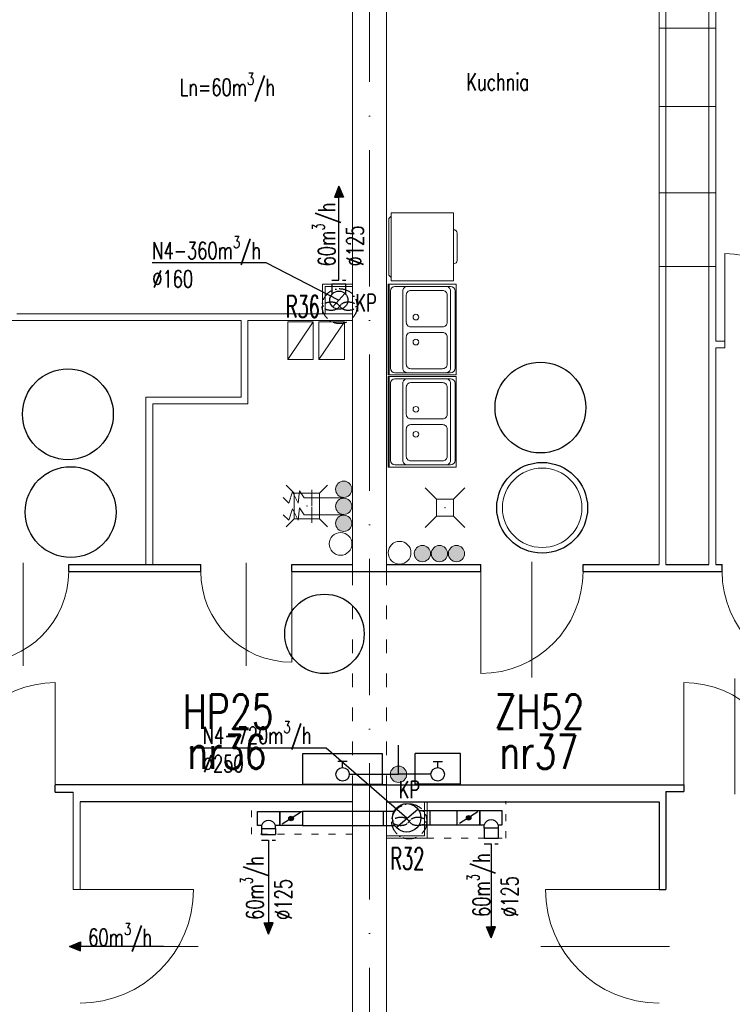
# Model space of a CAD drawing. Header units: millimetres. Extents: x -6513 to 30474, y -6915 to 65597.
# Tile 237 of 256: x 5516 to 6144, y 22899 to 23766. Entities that reach past the tile are written whole.
import ezdxf

# ---------------------------------------------------------------- set-up
doc = ezdxf.new("R2010")
doc.units = ezdxf.units.MM
for name, pattern in [('ACAD_ISO03W100', [30, 12, -18]), ('ACAD_ISO10W100', [18, 12, -3, 0, -3]), ('DASHED', [19.05, 12.7, -6.35])]:
    doc.linetypes.add(name, pattern=pattern)
doc.layers.get('0').update_dxf_attribs({"color": 8})
for name, color, linetype, lineweight in [('A_cienka', 8, 'Continuous', 5), ('A_linia przekroj', 8, 'Continuous', 25), ('A_osie', 8, 'ACAD_ISO10W100', 5), ('A_przerywana', 8, 'ACAD_ISO03W100', 5), ('A_widok', 8, 'Continuous', 13), ('CH-KS-WEWN-ISTN-PION-NR', 8, 'Continuous', 20), ('CH-KS-WEWN-ISTN-PRZYBORY', 8, 'Continuous', 9), ('CH-KS-WEWN-ISTN-WPUST', 8, 'Continuous', 13), ('CH-KS-WEWN-PION', 8, 'Continuous', 20), ('CH-KS-WEWN-PION-NR', 8, 'Continuous', 25), ('CH-KS-WEWN-WPUST', 8, 'Continuous', 20), ('CH-W-WEWN-INOX-BATERIE', 8, 'Continuous', 20), ('CH-W-WEWN-INOX-PION', 8, 'Continuous', 20), ('CH-W-WEWN-INOX-PION-NR', 8, 'Continuous', 25), ('CH-W-WEWN-PPOŻ-PION', 8, 'Continuous', 20), ('CH-W-WEWN-PPOŻ-PION-NR', 8, 'Continuous', 25), ('CH-W-WEWN-PPOŻ-WEWN-HP-NR', 8, 'Continuous', 25), ('CH-W-WEWN-PPOŻ-WEWN-HP-SZAFKA', 8, 'Continuous', 25), ('DB-WM-nawiew-opis', 8, 'Continuous', 25), ('DB-WM-nawiew-opis-odnośnik', 8, 'Continuous', 30), ('DB-WM-wywiew-opis', 8, 'Continuous', 25), ('DB_WM_nawiew', 8, 'Continuous', 30), ('E_technologia', 1, 'ACAD_ISO10W100', 30)]:
    doc.layers.add(name, color=color, linetype=linetype, lineweight=lineweight)
doc.layers.add('DB_WM_nawiew-opis', color=8, linetype='Continuous')
doc.styles.add('SIMPLEX7', font='SIMPLEX.SHX', dxfattribs={"width": 0.75, "oblique": 10})
doc.styles.add('SIMPLEXD', font='SIMPLEX.SHX', dxfattribs={"width": 0.6})
doc.styles.get("Standard").update_dxf_attribs({"font": 'txt.shx', "width": 0.9})

# ---------------------------------------------------------------- blocks, each defined once
blk = doc.blocks.new('drzwi schem')
at = {"color": 252}
blk.add_line((0, 0), (0, 1), dxfattribs=at)
at = {"color": 252, "ltscale": 10}
blk.add_line((0.5, -0.0928), (0.5, 1.0398), dxfattribs=at)
at = {"color": 252}
blk.add_arc((0, 0), 1, 0, 90, dxfattribs=at)
blk = doc.blocks.new('WP')
at = {"layer": 'CH-KS-WEWN-WPUST'}
for p, q in [((-18.32, 18.32), (-11.25, 11.25)), ((18.32, 18.32), (11.25, 11.25)), ((-11.25, 11.25), (11.25, 11.25)), ((-11.25, 11.25), (-11.25, -11.25)), ((11.25, 11.25), (11.25, -11.25)), ((-11.25, -11.25), (-18.32, -18.32)), ((-11.25, -11.25), (11.25, -11.25)), ((11.25, -11.25), (18.32, -18.32))]:
    blk.add_line(p, q, dxfattribs=at)
blk.add_point((0, 0), dxfattribs=at)
blk = doc.blocks.new('ZZ-80-60')
at = {"layer": 'CH-KS-WEWN-ISTN-PRZYBORY'}
for p, q in [((0, 59), (80, 59)), ((2, 5), (2, 54)), ((6, 58), (74, 58)), ((78, 54), (78, 5)), ((74, 1), (6, 1))]:
    blk.add_line(p, q, dxfattribs=at)
blk.add_lwpolyline([(80, 0), (0, 0), (0, 60), (80, 60)], close=True, dxfattribs=at)
for points in [[(78, 43), (78, 9, -0.414214), (74, 5), (6, 5, -0.414214), (2, 9), (2, 43, -0.414214), (6, 47), (74, 47, -0.414214)], [(33.5, 8), (9.5, 8, -0.414214), (5.5, 12), (5.5, 40, -0.414214), (9.5, 44), (33.5, 44, -0.414214), (37.5, 40), (37.5, 12, -0.414214)], [(46.5, 8), (70.5, 8, 0.414214), (74.5, 12), (74.5, 40, 0.414214), (70.5, 44), (46.5, 44, 0.414214), (42.5, 40), (42.5, 12, 0.414214)]]:
    blk.add_lwpolyline(points, format="xyb", close=True, dxfattribs=at)
for centre in [(29, 35.5), (51, 35.5)]:
    blk.add_circle(centre, 2.5, dxfattribs=at)
for centre, start, end in [((6, 54), 90, 180), ((74, 54), 0, 90), ((6, 5), 180, 270), ((74, 5), 270, 360)]:
    blk.add_arc(centre, 4, start, end, dxfattribs=at)
blk = doc.blocks.new('PR-60X60')
at = {"layer": 'CH-KS-WEWN-ISTN-PRZYBORY'}
for points in [[(0.42, 0.63), (0.18, 0.63)], [(0.03, 0.05), (0.05, 0.03), (0.55, 0.03), (0.57, 0.05)]]:
    blk.add_lwpolyline(points, dxfattribs=at)
blk.add_lwpolyline([(0.6, 0.05), (0.6, 0.6), (0, 0.6), (0, 0.05)], close=True, dxfattribs=at)
for centre, start, end in [((0.18, 0.6), 90, 180), ((0.42, 0.6), 0, 90)]:
    blk.add_arc(centre, 0.03, start, end, dxfattribs=at)
blk = doc.blocks.new('WP-istn')
at = {"layer": 'CH-KS-WEWN-ISTN-WPUST'}
for p, q in [((-7.5, 7.5), (-17.5, 17.5)), ((7.5, 7.5), (17.5, 17.5)), ((7.5, 7.5), (-7.5, 7.5)), ((-7.5, 7.5), (-7.5, -7.5)), ((7.5, -7.5), (7.5, 7.5)), ((-7.5, -7.5), (-17.5, -17.5)), ((-7.5, -7.5), (7.5, -7.5)), ((7.5, -7.5), (17.5, -17.5))]:
    blk.add_line(p, q, dxfattribs=at)
blk.add_point((0, 0), dxfattribs=at)
blk = doc.blocks.new('A$C2355049C')
at = {"layer": 'DB-WM-nawiew-opis-odnośnik'}
h = blk.add_hatch(color=256, dxfattribs=at)
h.paths.add_polyline_path([(0, -9.82), (3.94, -9.82), (0, 0)])
h.paths.add_polyline_path([(0, 0), (-3.94, -9.82), (0, -9.82)])
at = {"layer": 'DB-WM-nawiew-opis-odnośnik', "flags": 128}
for points in [[(0, 0), (-3.94, -9.82), (0, -9.82)], [(0, -82.94), (0, 0)], [(0, 0), (3.94, -9.82), (0, -9.82)]]:
    blk.add_lwpolyline(points, dxfattribs=at)

msp = doc.modelspace()

# ---------------------------------------------------------------- hatches: boundary and pattern name
at = {"layer": 'CH-W-WEWN-INOX-PION'}
h = msp.add_hatch(color=256, dxfattribs=at)
h.paths.add_polyline_path([(5809.028, 23352.494, -0.4180634), (5801.852, 23345.223, -0.4180634), (5794.676, 23352.494)])
h.paths.add_polyline_path([(5794.676, 23352.494, -0.4103742), (5801.852, 23359.576, -0.4103742), (5809.028, 23352.494)])
h = msp.add_hatch(color=256, dxfattribs=at)
h.paths.add_polyline_path([(5809.028, 23337.494, -0.4180634), (5801.852, 23330.223, -0.4180634), (5794.676, 23337.494)])
h.paths.add_polyline_path([(5794.676, 23337.494, -0.4103742), (5801.852, 23344.576, -0.4103742), (5809.028, 23337.494)])
h = msp.add_hatch(color=256, dxfattribs=at)
h.paths.add_polyline_path([(5809.028, 23322.494, -0.4180634), (5801.852, 23315.223, -0.4180634), (5794.676, 23322.494)])
h.paths.add_polyline_path([(5794.676, 23322.494, -0.4103742), (5801.852, 23329.576, -0.4103742), (5809.028, 23322.494)])
h = msp.add_hatch(color=256, dxfattribs=at)
h.paths.add_polyline_path([(5871.241, 23288.574, -0.4180634), (5863.97, 23295.75, -0.4180634), (5871.241, 23302.926)])
h.paths.add_polyline_path([(5871.241, 23302.926, -0.4103742), (5878.323, 23295.75, -0.4103742), (5871.241, 23288.574)])
h = msp.add_hatch(color=256, dxfattribs=at)
h.paths.add_polyline_path([(5871.241, 23288.574, -0.4180634), (5863.97, 23295.75, -0.4180634), (5871.241, 23302.926)])
h.paths.add_polyline_path([(5871.241, 23302.926, -0.4103742), (5878.323, 23295.75, -0.4103742), (5871.241, 23288.574)])
h = msp.add_hatch(color=256, dxfattribs=at)
h.paths.add_polyline_path([(5886.241, 23288.574, -0.4180634), (5878.97, 23295.75, -0.4180634), (5886.241, 23302.926)])
h.paths.add_polyline_path([(5886.241, 23302.926, -0.4103742), (5893.323, 23295.75, -0.4103742), (5886.241, 23288.574)])
h = msp.add_hatch(color=256, dxfattribs=at)
h.paths.add_polyline_path([(5886.241, 23288.574, -0.4180634), (5878.97, 23295.75, -0.4180634), (5886.241, 23302.926)])
h.paths.add_polyline_path([(5886.241, 23302.926, -0.4103742), (5893.323, 23295.75, -0.4103742), (5886.241, 23288.574)])
h = msp.add_hatch(color=256, dxfattribs=at)
h.paths.add_polyline_path([(5901.241, 23288.574, -0.4180634), (5893.97, 23295.75, -0.4180634), (5901.241, 23302.926)])
h.paths.add_polyline_path([(5901.241, 23302.926, -0.4103742), (5908.323, 23295.75, -0.4103742), (5901.241, 23288.574)])
h = msp.add_hatch(color=256, dxfattribs=at)
h.paths.add_polyline_path([(5901.241, 23288.574, -0.4180634), (5893.97, 23295.75, -0.4180634), (5901.241, 23302.926)])
h.paths.add_polyline_path([(5901.241, 23302.926, -0.4103742), (5908.323, 23295.75, -0.4103742), (5901.241, 23288.574)])
at = {"layer": 'CH-W-WEWN-PPOŻ-PION'}
h = msp.add_hatch(color=256, dxfattribs=at)
h.paths.add_polyline_path([(5842.897, 23101.353, 0.4180634), (5850.073, 23094.082, 0.4180634), (5857.249, 23101.353)])
h.paths.add_polyline_path([(5857.249, 23101.353, 0.4103742), (5850.073, 23108.435, 0.4103742), (5842.897, 23101.353)])
at = {"layer": 'DB_WM_nawiew'}
h = msp.add_hatch(color=256, dxfattribs=at)
edge = h.paths.add_edge_path()
edge.add_arc((5755.448, 23062.353), 2, 0, 360)
h = msp.add_hatch(color=256, dxfattribs=at)
edge = h.paths.add_edge_path()
edge.add_arc((5755.448, 23062.353), 2, 0, 360)
h = msp.add_hatch(color=256, dxfattribs=at)
edge = h.paths.add_edge_path()
edge.add_arc((5755.448, 23062.353), 2, 0, 360)
h = msp.add_hatch(color=256, dxfattribs=at)
edge = h.paths.add_edge_path()
edge.add_arc((5911.824, 23062.898), 2, 0, 360)
h = msp.add_hatch(color=256, dxfattribs=at)
edge = h.paths.add_edge_path()
edge.add_arc((5911.824, 23062.898), 2, 0, 360)

# ---------------------------------------------------------------- linework, layer by layer
msp.add_line((5850.073, 23101.259, 0), (5850.073, 23126.932, 0))
at = {"layer": 'A_cienka'}
for p, q in [((6079.554, 23758.693), (6129.554, 23758.693)), ((6079.554, 23689.657), (6129.554, 23689.657)), ((6079.554, 23613.576), (6129.554, 23613.576)), ((6079.554, 23548.766), (6129.554, 23548.766)), ((5752.473, 23466.629), (5775.042, 23499.867)), ((5780.009, 23466.629), (5802.578, 23499.867))]:
    msp.add_line(p, q, dxfattribs=at)
for points in [[(5752.473, 23499.867), (5775.042, 23499.867), (5775.042, 23466.629), (5752.473, 23466.629)], [(5780.009, 23499.867), (5802.578, 23499.867), (5802.578, 23466.629), (5780.009, 23466.629)]]:
    msp.add_lwpolyline(points, close=True, dxfattribs=at)
at = {"layer": 'A_linia przekroj'}
for p, q in [((5559.599, 23286.062), (5675.974, 23286.062)), ((5559.599, 23280.062), (5559.599, 23286.062)), ((5559.599, 23280.062), (5675.974, 23280.062)), ((5675.974, 23280.062), (5675.974, 23286.062)), ((5755.974, 23286.062), (5809.554, 23286.062)), ((5755.974, 23280.062), (5755.974, 23286.062)), ((5755.974, 23280.062), (5835.974, 23280.062)), ((5809.554, 23280.062), (5922.596, 23280.062)), ((5839.554, 23286.062), (5922.596, 23286.062)), ((5922.596, 23280.062), (5922.596, 23286.062)), ((6012.596, 23286.062), (6079.554, 23286.062)), ((6012.596, 23280.062), (6012.596, 23286.062)), ((6012.596, 23280.062), (6135.106, 23280.062)), ((6085.554, 23286.062), (6123.554, 23286.062)), ((6129.554, 23286.062), (6135.106, 23286.062)), ((6135.106, 23280.062), (6135.106, 23286.062)), ((5839.554, 23092.062), (5547.768, 23092.062)), ((5547.768, 23085.62), (5547.768, 23091.62)), ((5809.554, 23092.062), (6101.339, 23092.062)), ((6101.339, 23092.062), (6101.339, 23086.062)), ((5547.768, 23085.62), (5563.554, 23085.62)), ((6085.554, 23086.087), (6085.554, 22999.646)), ((6085.554, 23086.087), (6101.339, 23086.087)), ((5809.554, 23077.062), (5569.554, 23077.062)), ((5839.554, 23077.062), (6079.554, 23077.062)), ((6079.554, 23077.062), (6079.554, 22999.646)), ((6079.554, 22999.646), (6085.554, 22999.646))]:
    msp.add_line(p, q, dxfattribs=at)
at = {"layer": 'A_osie', "ltscale": 10}
msp.add_line((5824.554, 22450.619), (5824.554, 24202.678), dxfattribs=at)
msp.add_line((5824.554, 22450.619), (5824.554, 24202.678), dxfattribs=at)
msp.add_line((5824.554, 22450.619), (5824.554, 24202.678), dxfattribs=at)
at = {"layer": 'A_przerywana', "linetype": 'ByBlock'}
for p, q in [((5809.554, 23533.062), (5783.054, 23533.062)), ((5783.054, 23533.062), (5783.054, 23507.062)), ((5809.554, 23531.062), (5785.554, 23531.062)), ((5785.554, 23531.062), (5785.554, 23507.062)), ((5872.828, 23047.062), (5872.828, 23077.062)), ((5872.847, 23047.062), (5872.828, 23077.062)), ((5875.328, 23047.062), (5875.328, 23077.062)), ((5875.328, 23045.062), (5875.328, 23077.062)), ((5869.554, 23047.062), (5839.554, 23047.062)), ((5872.847, 23047.062), (5839.554, 23047.062)), ((5875.328, 23045.062), (5839.554, 23045.062))]:
    msp.add_line(p, q, dxfattribs=at)
at = {"layer": 'A_przerywana'}
for p, q in [((5809.554, 23280.062), (5809.554, 23092.062)), ((5809.554, 23280.062), (5809.554, 23092.062)), ((5839.554, 23280.062), (5839.554, 23092.062)), ((5839.554, 23280.062), (5839.554, 23092.062))]:
    msp.add_line(p, q, dxfattribs=at)
at = {"layer": 'A_przerywana', "ltscale": 0.5}
for p, q in [((5720.699, 23048.393), (5720.699, 23077.062)), ((5944.478, 23045.062), (5944.478, 23077.469)), ((5809.554, 23048.393), (5720.699, 23048.393)), ((5875.328, 23045.062), (5944.478, 23045.062))]:
    msp.add_line(p, q, dxfattribs=at)
at = {"layer": 'A_widok', "ltscale": 5}
for p, q in [((5809.554, 23280.062), (5809.554, 23906.062)), ((5839.554, 23280.062), (5839.554, 23906.062)), ((6079.554, 23882.062), (6079.554, 23286.062)), ((6085.554, 23882.062), (6085.554, 23286.062)), ((6123.554, 23882.062), (6123.554, 23286.062)), ((6129.554, 23882.062), (6129.554, 23483.062)), ((5809.554, 23280.062), (5809.554, 23762.062)), ((5513.977, 23507.062), (5809.554, 23507.062)), ((5675.216, 23507.062), (5711.455, 23507.062)), ((5411.644, 23501.062), (5711.455, 23501.062)), ((5711.455, 23501.062), (5711.455, 23433.58)), ((5717.455, 23501.062), (5809.554, 23501.062)), ((5717.455, 23501.062), (5717.455, 23427.58)), ((6129.554, 23483.062), (6137.46, 23483.062)), ((6137.46, 23477.062), (6137.46, 23483.062)), ((6129.554, 23477.062), (6129.554, 23286.062)), ((6129.554, 23477.062), (6137.46, 23477.062)), ((5711.455, 23433.58), (5627.609, 23433.58)), ((5627.609, 23433.58), (5627.609, 23286.062)), ((5711.455, 23427.58), (5633.609, 23427.58)), ((5633.609, 23427.58), (5633.609, 23286.062)), ((5711.455, 23427.58), (5717.455, 23427.58)), ((5809.554, 22466.062), (5809.554, 23092.062)), ((5839.554, 22466.062), (5839.554, 23092.062)), ((5563.554, 23085.62), (5563.554, 22999.646)), ((5569.554, 23077.062), (5569.554, 22999.646)), ((5563.554, 22999.646), (5569.554, 22999.646)), ((5809.554, 22724.055), (5809.554, 22972.062))]:
    msp.add_line(p, q, dxfattribs=at)
at = {"layer": 'CH-KS-WEWN-ISTN-PION-NR', "extrusion": (-1.29885e-05, -7.54363e-06, 1)}
msp.add_circle((5976.615, 23336.077, -0.254), 35, dxfattribs=at)
at = {"layer": 'CH-KS-WEWN-PION', "extrusion": (7.54363e-06, -1.29885e-05, 1)}
msp.add_circle((5799.091, 23304.257, -0.259), 9.967, dxfattribs=at)
at = {"layer": 'CH-KS-WEWN-PION', "extrusion": (-7.54363e-06, -1.29885e-05, 1)}
msp.add_circle((5851.073, 23296.53, -0.347), 9.967, dxfattribs=at)
at = {"layer": 'CH-KS-WEWN-PION-NR', "extrusion": (-1.29885e-05, -7.54363e-06, 1)}
for centre in [(5976.615, 23336.077, -0.254), (5561.324, 23332.316, -0.248)]:
    msp.add_circle(centre, 40, dxfattribs=at)
at = {"layer": 'CH-W-WEWN-INOX-BATERIE'}
for p, q in [((5753.425, 23340.168), (5756.616, 23350.174)), ((5761.723, 23340.168), (5756.616, 23350.174)), ((5761.723, 23340.168), (5762.999, 23351.026)), ((5767.041, 23344.852), (5762.999, 23351.026)), ((5773.852, 23337.938), (5773.852, 23351.938)), ((5753.425, 23340.168), (5748.532, 23345.065)), ((5766.852, 23344.938), (5801.852, 23344.938)), ((5753.425, 23325.092), (5756.616, 23335.098)), ((5761.723, 23325.092), (5756.616, 23335.098)), ((5761.723, 23325.092), (5762.999, 23335.95)), ((5767.041, 23329.775), (5762.999, 23335.95)), ((5773.852, 23322.862), (5773.852, 23336.862)), ((5753.425, 23325.092), (5748.532, 23329.988)), ((5766.852, 23329.862), (5801.852, 23329.862))]:
    msp.add_line(p, q, dxfattribs=at)
at = {"layer": 'CH-W-WEWN-INOX-PION'}
for centre in [(5801.852, 23352.4), (5801.852, 23337.4), (5801.852, 23322.4), (5871.147, 23295.75), (5871.147, 23295.75), (5886.147, 23295.75), (5886.147, 23295.75), (5901.147, 23295.75), (5901.147, 23295.75)]:
    msp.add_circle(centre, 7.176, dxfattribs=at)
at = {"layer": 'CH-W-WEWN-INOX-PION-NR', "ltscale": 10, "extrusion": (-1.29885e-05, -7.54363e-06, 1)}
for centre in [(5975.116, 23424.398, -0.254), (5558.831, 23418.505, -0.249)]:
    msp.add_circle(centre, 40, dxfattribs=at)
at = {"layer": 'CH-W-WEWN-PPOŻ-PION'}
msp.add_circle((5850.073, 23101.259, 0), 7.176, dxfattribs=at)
at = {"layer": 'CH-W-WEWN-PPOŻ-PION-NR', "ltscale": 10, "extrusion": (-1.29885e-05, -7.54363e-06, 1)}
msp.add_circle((5784.846, 23224.966, -0.25), 35, dxfattribs=at)
at = {"layer": 'CH-W-WEWN-PPOŻ-WEWN-HP-SZAFKA', "ltscale": 10}
for p, q in [((5765.839, 23092.584), (5765.839, 23119.584)), ((5765.839, 23119.584), (5835.839, 23119.584)), ((5835.839, 23092.584), (5835.839, 23119.584)), ((5864.606, 23092.584), (5864.606, 23119.584)), ((5904.606, 23119.584), (5864.606, 23119.584)), ((5904.606, 23092.584), (5904.606, 23119.584)), ((5804.779, 23112.546), (5796.541, 23112.546)), ((5800.839, 23107.181), (5800.839, 23112.546)), ((5880.665, 23112.546), (5888.904, 23112.546)), ((5884.606, 23107.181), (5884.606, 23112.546)), ((5806.761, 23101.259, 0), (5850.073, 23101.259, 0)), ((5878.683, 23101.259, 0), (5850.073, 23101.259, 0)), ((5765.839, 23092.584), (5835.839, 23092.584)), ((5904.606, 23092.584), (5864.606, 23092.584))]:
    msp.add_line(p, q, dxfattribs=at)
for centre in [(5800.839, 23101.259), (5884.606, 23101.259)]:
    msp.add_circle(centre, 5.923, dxfattribs=at)
at = {"layer": 'DB-WM-nawiew-opis'}
for points in [[(5633.154, 23552.18), (5733.183, 23552.18), (5797.554, 23519.062)], [(5666.144, 23124.63), (5786.301, 23124.63), (5857.324, 23062.898)]]:
    msp.add_lwpolyline(points, dxfattribs=at)
at = {"layer": 'DB_WM_nawiew', "linetype": 'DASHED', "ltscale": 0.5}
for points in [[(5791.283, 23536.593), (5803.783, 23536.593)], [(5729.348, 23043.338), (5741.848, 23043.338)], [(5925.404, 23040.003), (5937.904, 23040.003)]]:
    msp.add_lwpolyline(points, dxfattribs=at)
at = {"layer": 'DB_WM_nawiew'}
for points in [[(5803.805, 23524.054), (5803.805, 23533.062), (5791.305, 23533.062), (5791.305, 23524.057)], [(5792.243, 23513.078), (5802.864, 23525.045)], [(5792.243, 23513.078), (5802.864, 23525.045)], [(5725.748, 23068.603), (5745.448, 23068.603), (5745.448, 23056.103), (5741.848, 23056.103)], [(5729.348, 23056.103), (5725.748, 23056.103), (5725.748, 23068.603)], [(5725.748, 23068.603), (5745.448, 23068.603), (5745.448, 23056.103), (5741.848, 23056.103)], [(5729.348, 23056.103), (5725.748, 23056.103), (5725.748, 23068.603)], [(5725.748, 23068.603), (5745.448, 23068.603), (5745.448, 23056.103), (5741.848, 23056.103)], [(5729.348, 23056.103), (5725.748, 23056.103), (5725.748, 23068.603)], [(5765.448, 23056.103), (5745.448, 23056.103), (5745.448, 23068.603), (5765.448, 23068.603)], [(5765.448, 23056.103), (5745.448, 23056.103), (5745.448, 23068.603), (5765.448, 23068.603)], [(5765.448, 23056.103), (5745.448, 23056.103), (5745.448, 23068.603), (5765.448, 23068.603)], [(5763.677, 23067.496), (5747.556, 23057.42)], [(5763.677, 23067.496), (5747.556, 23057.42)], [(5763.677, 23067.496), (5747.556, 23057.42)], [(5782.924, 23068.603), (5765.448, 23068.603), (5765.448, 23056.103), (5782.351, 23056.103)], [(5784.906, 23068.603), (5765.448, 23068.603), (5765.448, 23056.103), (5785.536, 23056.103)], [(5846.202, 23068.603), (5765.448, 23068.603), (5765.448, 23056.103), (5846.832, 23056.103)], [(5836.824, 23056.103), (5836.824, 23068.603)], [(5848.031, 23054.515), (5867.168, 23070.602)], [(5868.149, 23056.648), (5921.824, 23056.648), (5921.824, 23069.148), (5868.149, 23069.148)], [(5877.824, 23056.648), (5877.824, 23069.148)], [(5901.824, 23056.648), (5921.824, 23056.648), (5921.824, 23069.148), (5901.824, 23069.148)], [(5901.824, 23056.648), (5901.824, 23069.148)], [(5920.053, 23068.041), (5903.931, 23057.965)], [(5920.053, 23068.041), (5903.931, 23057.965)], [(5941.524, 23069.148), (5921.824, 23069.148), (5921.824, 23056.648), (5925.424, 23056.648)], [(5941.524, 23069.148), (5921.824, 23069.148), (5921.824, 23056.648), (5925.424, 23056.648)], [(5937.924, 23056.648), (5941.524, 23056.648), (5941.524, 23069.148)], [(5937.924, 23056.648), (5941.524, 23056.648), (5941.524, 23069.148)], [(5729.348, 23056.103), (5729.348, 23053.353), (5741.848, 23053.353), (5741.848, 23056.103)], [(5729.348, 23056.103), (5729.348, 23053.353), (5741.848, 23053.353), (5741.848, 23056.103)], [(5729.348, 23056.103), (5729.348, 23053.353), (5741.848, 23053.353), (5741.848, 23056.103)], [(5937.924, 23056.648), (5937.924, 23053.898), (5925.424, 23053.898), (5925.424, 23056.648)], [(5937.924, 23056.648), (5937.924, 23053.898), (5925.424, 23053.898), (5925.424, 23056.648)], [(5925.424, 23053.898), (5925.424, 23044.943)], [(5937.924, 23053.898), (5937.924, 23044.943)], [(5729.348, 23053.353), (5729.348, 23048.338)], [(5729.348, 23048.338), (5741.848, 23048.338)], [(5741.848, 23053.353), (5741.848, 23048.338)], [(5925.424, 23044.943), (5937.924, 23044.943)]]:
    msp.add_lwpolyline(points, dxfattribs=at)
at = {"layer": 'DB_WM_nawiew', "color": 1}
for centre, radius in [((5797.554, 23519.062), 8), ((5857.324, 23062.898), 12.5)]:
    msp.add_circle(centre, radius, dxfattribs=at)
at = {"layer": 'DB_WM_nawiew'}
for centre in [(5755.448, 23062.353), (5755.448, 23062.353), (5755.448, 23062.353), (5911.824, 23062.898), (5911.824, 23062.898)]:
    msp.add_circle(centre, 2, dxfattribs=at)
for centre in [(5735.598, 23053.873), (5735.598, 23053.873), (5735.598, 23053.873), (5931.674, 23054.418), (5931.674, 23054.418)]:
    msp.add_arc(centre, 6.636, 19.636833, 160.363167, dxfattribs=at)
at = {"layer": 'E_technologia'}
for p, q in [((5797.046, 23515.174), (5799.45, 23512.395)), ((5799.45, 23515.174), (5797.046, 23512.395)), ((5858.372, 23061.139), (5860.777, 23058.36)), ((5860.777, 23061.139), (5858.372, 23058.36))]:
    msp.add_line(p, q, dxfattribs=at)
for centre in [(5798.248, 23513.785), (5859.575, 23059.749)]:
    msp.add_circle(centre, 15.427, dxfattribs=at)
for centre, start_param, end_param in [((5790.621, 23513.785), 3.5498657, 9.0165049), ((5805.875, 23513.785), 0.408273, 5.8749123), ((5851.948, 23059.749), 3.5498657, 9.0165049), ((5867.201, 23059.749), 0.408273, 5.8749123)]:
    msp.add_ellipse(centre, major_axis=(-7, 0), ratio=0.5, start_param=start_param, end_param=end_param, dxfattribs=at)

# ---------------------------------------------------------------- block references
at = {"layer": 'A_cienka', "xscale": 80, "yscale": 80, "zscale": 80}
msp.add_blockref('drzwi schem', (6137.46, 23480.062), dxfattribs=at)
at = {"layer": 'A_cienka', "yscale": 100, "zscale": 100}
for p, xscale, rotation in [((5569.554, 22999.646), 100, 270), ((6079.554, 22999.646), -100, 89.99999999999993)]:
    msp.add_blockref('drzwi schem', p, dxfattribs=dict(at, xscale=xscale, rotation=rotation))
at = {"layer": 'A_widok', "ltscale": 5}
for p, xscale, yscale, zscale, rotation in [((5922.596, 23280.062), -90, 90, 90, 180), ((6225.106, 23280.062), 90, 90, 90, 179.9999999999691), ((5479.599, 23280.062), -80, 80, 80, 180.0000000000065), ((5755.974, 23280.062), 80, 80, 80, 180.0000000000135), ((5547.768, 23092.062), -90, 90, 90, 359.9999999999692)]:
    msp.add_blockref('drzwi schem', p, dxfattribs=dict(at, xscale=xscale, yscale=yscale, zscale=zscale, rotation=rotation))
at = {"layer": 'A_widok', "ltscale": 5, "xscale": 90, "yscale": 90, "zscale": 90}
msp.add_blockref('drzwi schem', (6101.339, 23092.062), dxfattribs=at)
at = {"layer": 'CH-KS-WEWN-ISTN-PRZYBORY', "xscale": 100, "yscale": 100, "zscale": 100, "rotation": 270}
msp.add_blockref('PR-60X60', (5838.624, 23596.131), dxfattribs=at)
at = {"layer": 'CH-KS-WEWN-ISTN-PRZYBORY', "rotation": 90}
for p in [(5900.913, 23453.12), (5900.913, 23371.877)]:
    msp.add_blockref('ZZ-80-60', p, dxfattribs=at)
at = {"layer": 'CH-KS-WEWN-ISTN-WPUST'}
msp.add_blockref('WP-istn', (5891.133, 23336.322), dxfattribs=at)
at = {"layer": 'CH-KS-WEWN-WPUST', "ltscale": 10}
msp.add_blockref('WP', (5769.337, 23337.708), dxfattribs=at)
at = {"layer": 'DB_WM_nawiew'}
msp.add_blockref('A$C2355049C', (5797.554, 23619.529), dxfattribs=at)
for p, rotation in [((5735.598, 22960.402), 180), ((5931.654, 22957.068), 180), ((5560.275, 22949.646), 90)]:
    msp.add_blockref('A$C2355049C', p, dxfattribs=dict(at, rotation=rotation))

# ---------------------------------------------------------------- texts
at = {"layer": 'CH-W-WEWN-PPOŻ-WEWN-HP-NR', "ltscale": 10, "style": 'SIMPLEX7', "width": 0.75}
for s, p in [('HP25', (5660.031, 23141.444, 0)), ('ZH52', (5934.771, 23141.444, 0)), ('nr36', (5664.277, 23105.982, 0)), ('nr37', (5939.018, 23105.982, 0))]:
    msp.add_text(s, height=30, dxfattribs=at).set_placement(p)
at = {"layer": 'DB-WM-nawiew-opis', "char_height": 15, "width": 37.14159, "attachment_point": 1, "rotation": 90}
for insert in [(5774.282, 23548.79), (5710.964, 22972.976), (5710.964, 22972.976), (5910.522, 22975.5)]:
    msp.add_mtext('\\A1;{\\Fsimplex|c238;\\W0.7;60m\\H0.7x;\\S3^ ;\\H1.4286x;/h\\P%%C125}', dxfattribs=dict(at, insert=insert))
at = {"layer": 'DB-WM-nawiew-opis', "char_height": 15, "width": 37.14159, "attachment_point": 1}
for s, insert in [('\\A1;{\\Fsimplex|c238;\\W0.7;N4-360m\\H0.7x;\\S3^ ;\\H1.4286x;/h\\P%%C160}', (5633.154, 23575.368)), ('\\A1;{\\Fsimplex|c238;\\W0.7;N4-720m\\H0.7x;\\S3^ ;\\H1.4286x;/h\\P%%C250}', (5677.684, 23148.127)), ('\\A1;{\\Fsimplex|c238;\\W0.7;60m\\H0.7x;\\S3^ ;\\H1.4286x;/h}', (5576.77, 22970.177))]:
    msp.add_mtext(s, dxfattribs=dict(at, insert=insert))
at = {"layer": 'DB-WM-wywiew-opis', "color": 1, "char_height": 15, "width": 37.14159, "attachment_point": 1}
for insert in [(5812.113, 23524.217), (5850.239, 23095.266)]:
    msp.add_mtext('\\A1;{\\Fsimplex|c238;\\W0.7;KP}', dxfattribs=dict(at, insert=insert))
at = {"layer": 'DB_WM_nawiew-opis', "char_height": 15, "width": 37.14159, "attachment_point": 1}
for s, insert in [('\\A1;{\\Fsimplex|c238;\\W0.7;Ln=60m\\H0.7x;\\S3^ ;\\H1.4286x;/h}', (5657.307, 23719.245)), ('\\A1;{\\Fsimplex|c238;\\W0.7;Kuchnia}', (5909.818, 23718.951))]:
    msp.add_mtext(s, dxfattribs=dict(at, insert=insert))
at = {"layer": 'E_technologia', "style": 'SIMPLEXD', "width": 0.6}
for s, p in [('R36', (5750.7, 23503.86)), ('R32', (5842.793, 23017.415))]:
    msp.add_text(s, height=19.2, dxfattribs=at).set_placement(p)

doc.saveas('drawing.dxf')
